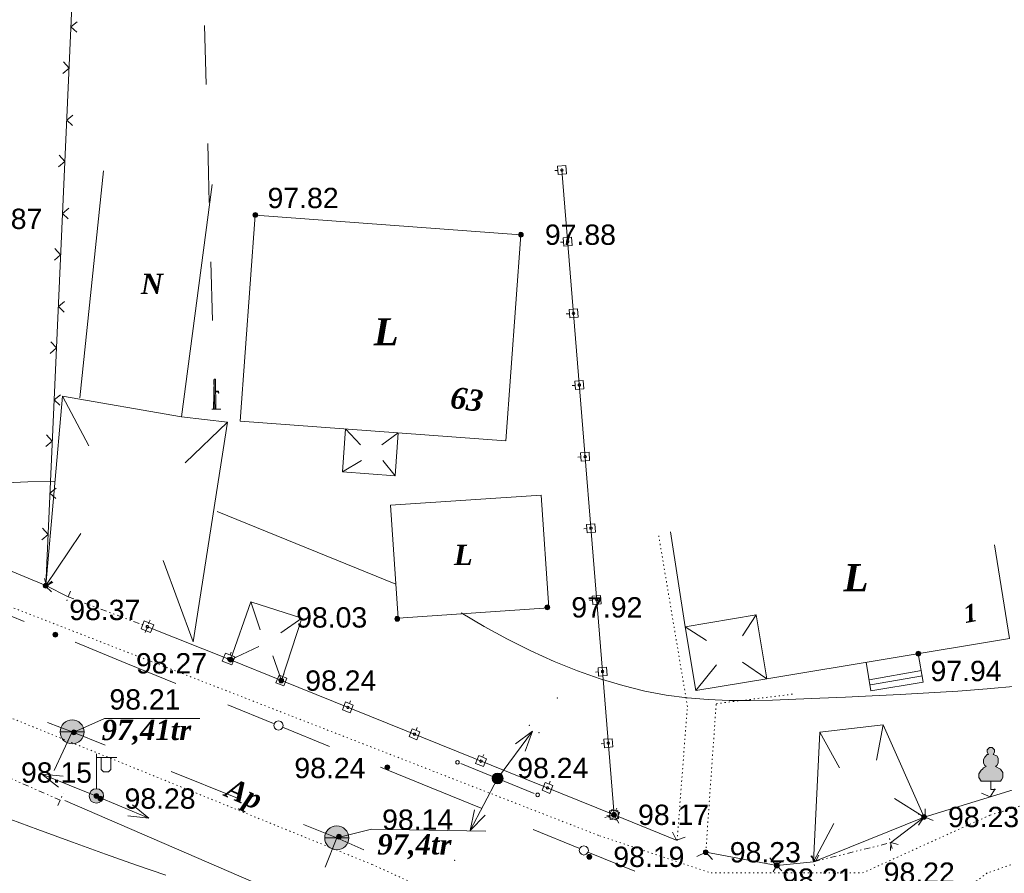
# Model space of a CAD drawing. Header units: millimetres. Extents: x 9396 to 25236, y 15106 to 31102.
# Tile 107 of 256: x 11071 to 11153, y 16097 to 16168. Entities that reach past the tile are written whole.
import ezdxf
from ezdxf.enums import TextEntityAlignment as Align

# ---------------------------------------------------------------- set-up
doc = ezdxf.new("R2010")
doc.units = ezdxf.units.MM
for name, pattern in [('DIVIDE', [1.25, 0.5, -0.25, 0, -0.25, 0, -0.25]), ('DOT', [0.25, 0, -0.25]), ('HIDDEN', [0.375, 0.25, -0.125])]:
    doc.linetypes.add(name, pattern=pattern)
for name, color, linetype, lineweight, true_color in [('1001010', 7, 'Continuous', 9, 0x000000), ('10010110', 7, 'Continuous', 20, 0xa25100), ('1060000', 7, 'Continuous', 9, 0x000000), ('1070000', 7, 'DOT', 9, 0x000000), ('2030003', 7, 'Continuous', 9, 0x000000), ('2030012', 7, 'Continuous', 9, 0x000000), ('21100200', 7, 'HIDDEN', 0, 0x800080), ('3000105', 7, 'DIVIDE', 9, 0x000000), ('3000113', 7, 'Continuous', 9, 0x000000), ('3000130', 7, 'Continuous', 9, 0x000000), ('3000260', 7, 'Continuous', 9, 0x000000), ('4000210', 7, 'Continuous', 9, 0x000000), ('5010210', 7, 'Continuous', 20, 0x008000), ('5010420', 7, 'Continuous', 9, 0x000000), ('5010530', 7, 'Continuous', 9, 0x000000), ('6011210', 1, 'Continuous', 9, 0xff0000), ('9010110', 7, 'Continuous', 9, 0x000000), ('9010120', 7, 'Continuous', 20, 0x000000)]:
    doc.layers.add(name, color=color, linetype=linetype, lineweight=lineweight, true_color=true_color)
doc.styles.add('10', font='timesbi.ttf', dxfattribs={"height": 0.001481})
doc.styles.add('12', font='timesbi.ttf', dxfattribs={"height": 0.001693})
doc.styles.add('3', font='timesbi.ttf', dxfattribs={"height": 0.001693})
doc.styles.add('9', font='timesbi.ttf', dxfattribs={"height": 0.001693})
doc.styles.add('F2', font='arial.ttf', dxfattribs={"height": 0.001693})

# ---------------------------------------------------------------- blocks, each defined once
blk = doc.blocks.new('SYMBOL21100200')
at = {"true_color": 0x800080}
h = blk.add_hatch(color=216, dxfattribs=at)
edge = h.paths.add_edge_path()
edge.add_arc((0, 0), 0.1, 0, 360)
at = {"color": 216, "linetype": 'Continuous', "lineweight": 0, "true_color": 0x800080}
blk.add_circle((0, 0), 0.1, dxfattribs=at)
blk = doc.blocks.new('SYMBOL4000210')
at = {"true_color": 0xffffff}
blk.add_hatch(color=7, dxfattribs=at).paths.add_polyline_path([(0.05, 1.75), (-0.05, 1.75), (-0.15, 1.65), (-0.15, 1.55), (-0.1, 1.45), (-0.15, 1.45), (-0.25, 1.35), (-0.3, 1.25), (-0.3, 1.1), (-0.25, 1), (-0.2, 0.95), (-0.3, 0.9), (-0.35, 0.85), (-0.4, 0.8), (-0.5, 0.65), (-0.5, 0.5), (-0.4, 0.35), (-0.3, 0.35), (-0.1, 0.35), (0, 0.35), (0.15, 0.35), (0.4, 0.35), (0.45, 0.4), (0.5, 0.5), (0.5, 0.7), (0.4, 0.85), (0.2, 0.95), (0.25, 1), (0.3, 1.1), (0.3, 1.3), (0.25, 1.4), (0.1, 1.45), (0.15, 1.55), (0.15, 1.65)])
at = {"color": 18, "linetype": 'Continuous', "lineweight": 0, "true_color": 0x000000, "flags": 128}
blk.add_lwpolyline([(0.05, 1.75), (-0.05, 1.75), (-0.15, 1.65), (-0.15, 1.55), (-0.1, 1.45), (-0.15, 1.45), (-0.25, 1.35), (-0.3, 1.25), (-0.3, 1.1), (-0.25, 1), (-0.2, 0.95), (-0.3, 0.9), (-0.35, 0.85), (-0.4, 0.8), (-0.5, 0.65), (-0.5, 0.5), (-0.4, 0.35), (-0.3, 0.35), (-0.1, 0.35), (0, 0.35), (0.15, 0.35), (0.4, 0.35), (0.45, 0.4), (0.5, 0.5), (0.5, 0.7), (0.4, 0.85), (0.2, 0.95), (0.25, 1), (0.3, 1.1), (0.3, 1.3), (0.25, 1.4), (0.1, 1.45), (0.15, 1.55), (0.15, 1.65), (0.05, 1.75)], close=True, dxfattribs=at)
blk.add_lwpolyline([(0, 0.35), (0, 0), (0.2, 0)], dxfattribs=at)
blk = doc.blocks.new('SYMBOL5010420')
at = {"true_color": 0xffffff}
h = blk.add_hatch(color=7, dxfattribs=at)
edge = h.paths.add_edge_path()
edge.add_arc((0, 0), 0.5, 0, 360)
at = {"color": 18, "linetype": 'Continuous', "lineweight": 9, "true_color": 0x000000, "flags": 128}
blk.add_lwpolyline([(-0.5, 0), (0.5, 0)], dxfattribs=at)
at = {"color": 18, "linetype": 'Continuous', "lineweight": 9, "true_color": 0x000000}
blk.add_circle((0, 0), 0.5, dxfattribs=at)
blk = doc.blocks.new('SYMBOL5010530')
at = {"true_color": 0x000000}
for points in [[(-0.05, 0), (-0.025, 1.25), (0.025, 1.25), (0.05, 0)], [(0.025, 0.75), (0.15, 0.75), (0.175, 0.675), (0.15, 0.675), (0.125, 0.725), (0.025, 0.725)]]:
    blk.add_hatch(color=18, dxfattribs=at).paths.add_polyline_path(points)
at = {"color": 18, "linetype": 'Continuous', "lineweight": 0, "true_color": 0x000000, "flags": 128}
for points in [[(-0.05, 0), (-0.025, 1.25), (0.025, 1.25), (0.05, 0), (-0.05, 0)], [(0.025, 0.75), (0.15, 0.75), (0.175, 0.675), (0.15, 0.675), (0.125, 0.725), (0.025, 0.725), (0.025, 0.75)]]:
    blk.add_lwpolyline(points, close=True, dxfattribs=at)
blk.add_lwpolyline([(-0.125, 0), (0.25, 0)], dxfattribs=at)
blk = doc.blocks.new('SYMBOL2030012')
at = {"true_color": 0xffffff}
h = blk.add_hatch(color=7, dxfattribs=at)
edge = h.paths.add_edge_path()
edge.add_arc((0, 0), 0.225, 0, 360)
at = {"true_color": 0x000000}
h = blk.add_hatch(color=18, dxfattribs=at)
edge = h.paths.add_edge_path()
edge.add_arc((0, 0), 0.05, 0, 360)
at = {"color": 18, "linetype": 'Continuous', "lineweight": 0, "true_color": 0x000000}
for radius in [0.225, 0.05]:
    blk.add_circle((0, 0), radius, dxfattribs=at)
blk = doc.blocks.new('SYMBOL2030003')
at = {"true_color": 0xffffff}
h = blk.add_hatch(color=7, dxfattribs=at)
edge = h.paths.add_edge_path()
edge.add_arc((0, 0), 0.3, 0, 360)
at = {"true_color": 0x000000}
h = blk.add_hatch(color=18, dxfattribs=at)
edge = h.paths.add_edge_path()
edge.add_arc((0, 0), 0.1, 0, 360)
at = {"color": 18, "linetype": 'Continuous', "lineweight": 0, "true_color": 0x000000, "flags": 128}
for points in [[(0, 0.3), (0, 1.75)], [(0, 1.6), (0.85, 1.6)], [(0.2, 1.6), (0.2, 1.1), (0.3, 1), (0.5, 1), (0.6, 1.1), (0.6, 1.6)]]:
    blk.add_lwpolyline(points, dxfattribs=at)
at = {"color": 18, "linetype": 'Continuous', "lineweight": 0, "true_color": 0x000000}
for radius in [0.3, 0.1]:
    blk.add_circle((0, 0), radius, dxfattribs=at)

msp = doc.modelspace()

# ---------------------------------------------------------------- linework, layer by layer
at = {"layer": '1001010', "color": 253}
for p, q in [((11075.65, 16136.482), (11077.625, 16155.364)), ((11084.1, 16134.885), (11086.66, 16154.235)), ((11072.802, 16120.825), (11074.195, 16136.607)), ((11074.195, 16136.607), (11084.1, 16134.885)), ((11074.195, 16136.607), (11076.401, 16132.461)), ((11087.94, 16134.433), (11084.1, 16134.885)), ((11087.94, 16134.433), (11084.401, 16131.045)), ((11085.079, 16116.137), (11087.94, 16134.433)), ((11088.994, 16134.528), (11111.119, 16132.898)), ((11097.77, 16133.881), (11099.015, 16132.554)), ((11102.158, 16133.558), (11100.79, 16132.554)), ((11097.505, 16130.291), (11099.109, 16131.246)), ((11101.893, 16129.968), (11100.884, 16131.246)), ((11114.061, 16128.365, 66.123), (11114.695, 16118.975, 66.123)), ((11072.802, 16120.825), (11075.715, 16125.165)), ((11153.072, 16116.425), (11151.819, 16124.229)), ((11085.079, 16116.137), (11082.594, 16122.913)), ((11074.678, 16119.889), (11072.802, 16120.825)), ((11089.877, 16119.466), (11090.665, 16117.138)), ((11089.877, 16119.466), (11094.136, 16118.11)), ((11094.136, 16118.11), (11092.384, 16116.888)), ((11131.987, 16118.391), (11130.85, 16116.641)), ((11126.068, 16117.406), (11127.839, 16116.25)), ((11088.197, 16114.651), (11090.558, 16115.742)), ((11092.425, 16112.919), (11091.704, 16114.99)), ((11126.955, 16112.079), (11128.664, 16114.229)), ((11132.873, 16113.064), (11130.85, 16114.456)), ((11141.386, 16112.971), (11145.757, 16113.755)), ((11141.51, 16112.559), (11145.84, 16113.301)), ((11142.563, 16109.231), (11141.991, 16106.301)), ((11137.277, 16108.614), (11138.908, 16105.647)), ((11145.962, 16101.55), (11143.5, 16103.097)), ((11136.753, 16097.831), (11145.962, 16101.55)), ((11136.753, 16097.831), (11138.457, 16101.014))]:
    msp.add_line(p, q, dxfattribs=at)
for points in [[(11111.119, 16132.898, 0), (11112.383, 16150.052, 0), (11090.258, 16151.682, 0), (11088.994, 16134.528, 0)], [(11097.77, 16133.881, 0), (11097.505, 16130.291, 0), (11101.893, 16129.968, 0), (11102.158, 16133.558, 0)], [(11114.695, 16118.975, 66.123), (11102.143, 16118.127, 66.123), (11101.508, 16127.517, 66.123), (11114.061, 16128.365, 66.123)], [(11153.072, 16116.425, 0), (11132.873, 16113.064, 0), (11131.987, 16118.391, 0), (11126.068, 16117.406, 0), (11124.85, 16125.312, 0)], [(11094.136, 16118.11, 0), (11092.425, 16112.919, 0), (11088.197, 16114.651, 0), (11089.877, 16119.466, 0)], [(11126.068, 16117.406, 0), (11126.955, 16112.079, 0), (11132.873, 16113.064, 0)], [(11145.477, 16115.161, 0), (11145.871, 16112.794, 0), (11141.531, 16112.071, 0), (11141.137, 16114.439, 0)], [(11145.962, 16101.55, 0), (11142.563, 16109.231, 0), (11137.277, 16108.614, 0), (11136.753, 16097.831, 0)]]:
    msp.add_polyline3d(points, dxfattribs=at)
at = {"layer": '10010110'}
msp.add_line((11101.952, 16120.95, 70.025), (11087.072, 16126.988), dxfattribs=at)
for points in [[(11073.569, 16129.515, 17.451), (11071.298, 16129.463, 38.369), (11069.48, 16129.396, 53.096), (11067.925, 16129.288, 61.428), (11066.446, 16129.11, 63.16), (11064.855, 16128.834, 58.087), (11062.964, 16128.432, 46.006), (11060.586, 16127.877, 26.712), (11057.531, 16127.141, 0)], [(11153.683, 16112.456, 30.611), (11151.225, 16112.233, 28.265), (11148.774, 16112.045, 25.308), (11146.348, 16111.888, 22.012), (11143.966, 16111.755, 18.647), (11141.649, 16111.642, 15.487), (11139.414, 16111.543, 12.801), (11137.282, 16111.451, 10.862), (11135.265, 16111.365, 9.91), (11133.347, 16111.297, 10.057), (11131.507, 16111.259, 11.383), (11129.722, 16111.267, 13.969), (11127.971, 16111.336, 17.895), (11126.231, 16111.479, 23.243), (11124.481, 16111.711, 30.093), (11122.698, 16112.047, 38.525), (11120.866, 16112.497, 48.631), (11118.99, 16113.06, 60.55), (11117.081, 16113.733, 74.432), (11115.148, 16114.51, 90.428), (11113.203, 16115.387, 108.686), (11111.257, 16116.359, 129.358), (11109.318, 16117.422, 152.593), (11107.4, 16118.571, 178.541)], [(11082.806, 16096.704, 17.676), (11080.365, 16097.554, 12.133), (11077.771, 16098.467, 8.613), (11075.029, 16099.448, 6.91), (11072.15, 16100.499, 6.82), (11069.141, 16101.624, 8.14)]]:
    msp.add_polyline3d(points, dxfattribs=at)
at = {"layer": '1060000', "color": 253}
for points in [[(11075.146, 16108.607, 193.804), (11077.702, 16109.757, 108.941), (11085.643, 16109.757, 36.23)], [(11097.037, 16099.815, 0), (11099.936, 16100.546, 0), (11109.464, 16100.387, 0)]]:
    msp.add_polyline3d(points, dxfattribs=at)
at = {"layer": '1070000', "color": 253}
msp.add_line((11031.982, 16133.797), (11118.946, 16099.981), dxfattribs=at)
for points in [[(11125.386, 16099.603, 0), (11126.252, 16110.744, 0), (11123.86, 16124.971, 0)], [(11151.463, 16101.712, 0), (11220.411, 16122.832, 0), (11221.069, 16119.982, 0), (11220.351, 16118.127, 0), (11200.676, 16112.088, 0), (11174.363, 16104.852, 0), (11151.216, 16096.89, 0)], [(11045.971, 16118.68, 0), (11066.174, 16111.322, 0), (11099.971, 16097.603, 0), (11164.883, 16068.086, 0)], [(11127.779, 16098.623, 0), (11128.644, 16110.992, 0), (11135.242, 16111.817, 0)], [(11118.946, 16099.981, 0), (11128.219, 16096.89, 0), (11140.83, 16096.89, 0), (11151.463, 16101.712, 0)], [(11151.216, 16096.89, 0), (11145.405, 16092.563, 0), (11145.157, 16088.359, 0), (11186.205, 16071.915, 0), (11212.4, 16061.031, 0)]]:
    msp.add_polyline3d(points, dxfattribs=at)
at = {"layer": '3000105', "color": 253}
for p, q in [((11074.854, 16120.356), (11074.466, 16119.327)), ((11074.678, 16119.889), (11081.269, 16117.402)), ((11081.093, 16116.934), (11081.481, 16117.964)), ((11074.011, 16102.959), (11068.738, 16105.257)), ((11073.812, 16102.5), (11074.251, 16103.509)), ((11143.29, 16098.928), (11143.026, 16099.996)), ((11136.753, 16097.831), (11143.17, 16099.413)), ((11136.634, 16098.317), (11136.897, 16097.249))]:
    msp.add_line(p, q, dxfattribs=at)
at = {"layer": '3000113', "color": 253}
msp.add_line((11093.473, 16094.687), (11074.398, 16102.917, 190.714), dxfattribs=at)
at = {"layer": '3000130', "color": 253}
for p, q in [((11115.201, 16155.397), (11115.451, 16155.417)), ((11120.142, 16101.735), (11115.798, 16155.44)), ((11115.681, 16149.427), (11115.931, 16149.447)), ((11116.161, 16143.457), (11116.411, 16143.477)), ((11116.651, 16137.487), (11116.901, 16137.507)), ((11117.131, 16131.527), (11117.381, 16131.547)), ((11117.611, 16125.557), (11117.861, 16125.577)), ((11118.091, 16119.587), (11118.341, 16119.607)), ((11081.491, 16117.957), (11081.401, 16117.727)), ((11081.269, 16117.402), (11088.197, 16114.651)), ((11088.251, 16115.277), (11088.161, 16115.047)), ((11092.425, 16112.919), (11120.142, 16101.735)), ((11092.651, 16113.477), (11092.551, 16113.247)), ((11118.581, 16113.617), (11118.831, 16113.637)), ((11098.191, 16111.237), (11098.101, 16111.007)), ((11103.741, 16108.997), (11103.641, 16108.767)), ((11119.061, 16107.657), (11119.311, 16107.677)), ((11109.281, 16106.767), (11109.191, 16106.537)), ((11114.821, 16104.527), (11114.731, 16104.297)), ((11120.371, 16102.287), (11120.271, 16102.057)), ((11119.541, 16101.687), (11119.791, 16101.707))]:
    msp.add_line(p, q, dxfattribs=at)
for points in [[(11116.171, 16155.117, 0), (11116.121, 16155.817, 0), (11115.421, 16155.757, 0), (11115.481, 16155.067, 0), (11116.171, 16155.117, 0)], [(11115.801, 16155.337, 0), (11115.851, 16155.357, 0), (11115.881, 16155.387, 0), (11115.901, 16155.437, 0), (11115.881, 16155.487, 0), (11115.851, 16155.527, 0), (11115.801, 16155.537, 0), (11115.751, 16155.527, 0), (11115.711, 16155.487, 0), (11115.701, 16155.437, 0), (11115.711, 16155.387, 0), (11115.751, 16155.357, 0), (11115.801, 16155.337, 0)], [(11116.661, 16149.157, 0), (11116.601, 16149.847, 0), (11115.901, 16149.797, 0), (11115.961, 16149.097, 0), (11116.661, 16149.157, 0)], [(11116.281, 16149.377, 0), (11116.331, 16149.387, 0), (11116.371, 16149.427, 0), (11116.381, 16149.477, 0), (11116.371, 16149.527, 0), (11116.331, 16149.557, 0), (11116.281, 16149.577, 0), (11116.231, 16149.557, 0), (11116.191, 16149.527, 0), (11116.181, 16149.477, 0), (11116.191, 16149.427, 0), (11116.231, 16149.387, 0), (11116.281, 16149.377, 0)], [(11117.141, 16143.187, 0), (11117.081, 16143.877, 0), (11116.391, 16143.827, 0), (11116.441, 16143.127, 0), (11117.141, 16143.187, 0)], [(11116.761, 16143.407, 0), (11116.811, 16143.417, 0), (11116.851, 16143.457, 0), (11116.861, 16143.507, 0), (11116.851, 16143.557, 0), (11116.811, 16143.597, 0), (11116.761, 16143.607, 0), (11116.711, 16143.597, 0), (11116.681, 16143.557, 0), (11116.661, 16143.507, 0), (11116.681, 16143.457, 0), (11116.711, 16143.417, 0), (11116.761, 16143.407, 0)], [(11117.621, 16137.217, 0), (11117.571, 16137.917, 0), (11116.871, 16137.857, 0), (11116.921, 16137.167, 0), (11117.621, 16137.217, 0)], [(11117.241, 16137.437, 0), (11117.291, 16137.447, 0), (11117.331, 16137.487, 0), (11117.341, 16137.537, 0), (11117.331, 16137.587, 0), (11117.291, 16137.627, 0), (11117.241, 16137.637, 0), (11117.201, 16137.627, 0), (11117.161, 16137.587, 0), (11117.151, 16137.537, 0), (11117.161, 16137.487, 0), (11117.201, 16137.447, 0), (11117.241, 16137.437, 0)], [(11118.101, 16131.247, 0), (11118.051, 16131.947, 0), (11117.351, 16131.887, 0), (11117.411, 16131.197, 0), (11118.101, 16131.247, 0)], [(11117.731, 16131.467, 0), (11117.781, 16131.487, 0), (11117.811, 16131.517, 0), (11117.831, 16131.567, 0), (11117.811, 16131.617, 0), (11117.781, 16131.657, 0), (11117.731, 16131.667, 0), (11117.681, 16131.657, 0), (11117.641, 16131.617, 0), (11117.631, 16131.567, 0), (11117.641, 16131.517, 0), (11117.681, 16131.487, 0), (11117.731, 16131.467, 0)], [(11118.591, 16125.287, 0), (11118.531, 16125.977, 0), (11117.831, 16125.927, 0), (11117.891, 16125.227, 0), (11118.591, 16125.287, 0)], [(11118.211, 16125.507, 0), (11118.261, 16125.517, 0), (11118.301, 16125.557, 0), (11118.311, 16125.607, 0), (11118.301, 16125.657, 0), (11118.261, 16125.687, 0), (11118.211, 16125.707, 0), (11118.161, 16125.687, 0), (11118.121, 16125.657, 0), (11118.111, 16125.607, 0), (11118.121, 16125.557, 0), (11118.161, 16125.517, 0), (11118.211, 16125.507, 0)], [(11119.071, 16119.317, 0), (11119.011, 16120.017, 0), (11118.321, 16119.957, 0), (11118.371, 16119.257, 0), (11119.071, 16119.317, 0)], [(11118.691, 16119.537, 0), (11118.741, 16119.547, 0), (11118.781, 16119.587, 0), (11118.791, 16119.637, 0), (11118.781, 16119.687, 0), (11118.741, 16119.727, 0), (11118.691, 16119.737, 0), (11118.641, 16119.727, 0), (11118.611, 16119.687, 0), (11118.591, 16119.637, 0), (11118.611, 16119.587, 0), (11118.641, 16119.547, 0), (11118.691, 16119.537, 0)], [(11080.741, 16117.237, 0), (11081.531, 16116.917, 0), (11081.791, 16117.567, 0), (11081.001, 16117.887, 0), (11080.741, 16117.237, 0)], [(11081.271, 16117.287, 0), (11081.321, 16117.307, 0), (11081.361, 16117.347, 0), (11081.381, 16117.407, 0), (11081.361, 16117.457, 0), (11081.321, 16117.497, 0), (11081.271, 16117.517, 0), (11081.211, 16117.497, 0), (11081.171, 16117.457, 0), (11081.161, 16117.407, 0), (11081.171, 16117.347, 0), (11081.211, 16117.307, 0), (11081.271, 16117.287, 0)], [(11087.501, 16114.547, 0), (11088.291, 16114.237, 0), (11088.551, 16114.887, 0), (11087.761, 16115.197, 0), (11087.501, 16114.547, 0)], [(11088.031, 16114.607, 0), (11088.081, 16114.627, 0), (11088.121, 16114.667, 0), (11088.141, 16114.717, 0), (11088.121, 16114.777, 0), (11088.081, 16114.817, 0), (11088.031, 16114.827, 0), (11087.971, 16114.817, 0), (11087.931, 16114.777, 0), (11087.921, 16114.717, 0), (11087.931, 16114.667, 0), (11087.971, 16114.627, 0), (11088.031, 16114.607, 0)], [(11119.551, 16113.347, 0), (11119.501, 16114.047, 0), (11118.801, 16113.987, 0), (11118.851, 16113.297, 0), (11119.551, 16113.347, 0)], [(11119.181, 16113.567, 0), (11119.231, 16113.587, 0), (11119.261, 16113.617, 0), (11119.281, 16113.667, 0), (11119.261, 16113.717, 0), (11119.231, 16113.757, 0), (11119.181, 16113.767, 0), (11119.131, 16113.757, 0), (11119.091, 16113.717, 0), (11119.081, 16113.667, 0), (11119.091, 16113.617, 0), (11119.131, 16113.587, 0), (11119.181, 16113.567, 0)], [(11091.971, 16112.727, 0), (11092.621, 16112.467, 0), (11092.881, 16113.117, 0), (11092.231, 16113.377, 0), (11091.971, 16112.727, 0)], [(11092.421, 16112.817, 0), (11092.471, 16112.837, 0), (11092.511, 16112.867, 0), (11092.521, 16112.917, 0), (11092.511, 16112.967, 0), (11092.471, 16113.007, 0), (11092.421, 16113.017, 0), (11092.371, 16113.007, 0), (11092.341, 16112.967, 0), (11092.321, 16112.917, 0), (11092.341, 16112.867, 0), (11092.371, 16112.837, 0), (11092.421, 16112.817, 0)], [(11097.511, 16110.487, 0), (11098.161, 16110.227, 0), (11098.421, 16110.877, 0), (11097.771, 16111.137, 0), (11097.511, 16110.487, 0)], [(11097.971, 16110.587, 0), (11098.021, 16110.597, 0), (11098.051, 16110.637, 0), (11098.071, 16110.687, 0), (11098.051, 16110.737, 0), (11098.021, 16110.767, 0), (11097.971, 16110.777, 0), (11097.921, 16110.767, 0), (11097.881, 16110.737, 0), (11097.871, 16110.687, 0), (11097.881, 16110.637, 0), (11097.921, 16110.597, 0), (11097.971, 16110.587, 0)], [(11103.061, 16108.247, 0), (11103.701, 16107.987, 0), (11103.971, 16108.637, 0), (11103.321, 16108.897, 0), (11103.061, 16108.247, 0)], [(11103.511, 16108.347, 0), (11103.561, 16108.357, 0), (11103.601, 16108.397, 0), (11103.611, 16108.447, 0), (11103.601, 16108.497, 0), (11103.561, 16108.527, 0), (11103.511, 16108.547, 0), (11103.461, 16108.527, 0), (11103.421, 16108.497, 0), (11103.411, 16108.447, 0), (11103.421, 16108.397, 0), (11103.461, 16108.357, 0), (11103.511, 16108.347, 0)], [(11120.041, 16107.387, 0), (11119.981, 16108.077, 0), (11119.281, 16108.027, 0), (11119.341, 16107.327, 0), (11120.041, 16107.387, 0)], [(11119.661, 16107.607, 0), (11119.711, 16107.617, 0), (11119.741, 16107.657, 0), (11119.761, 16107.707, 0), (11119.741, 16107.757, 0), (11119.711, 16107.787, 0), (11119.661, 16107.807, 0), (11119.611, 16107.787, 0), (11119.571, 16107.757, 0), (11119.561, 16107.707, 0), (11119.571, 16107.657, 0), (11119.611, 16107.617, 0), (11119.661, 16107.607, 0)], [(11108.601, 16106.017, 0), (11109.251, 16105.757, 0), (11109.511, 16106.407, 0), (11108.861, 16106.667, 0), (11108.601, 16106.017, 0)], [(11109.051, 16106.107, 0), (11109.101, 16106.127, 0), (11109.141, 16106.157, 0), (11109.151, 16106.207, 0), (11109.141, 16106.257, 0), (11109.101, 16106.297, 0), (11109.051, 16106.307, 0), (11109.001, 16106.297, 0), (11108.971, 16106.257, 0), (11108.951, 16106.207, 0), (11108.971, 16106.157, 0), (11109.001, 16106.127, 0), (11109.051, 16106.107, 0)], [(11114.141, 16103.777, 0), (11114.791, 16103.517, 0), (11115.051, 16104.167, 0), (11114.411, 16104.427, 0), (11114.141, 16103.777, 0)], [(11114.601, 16103.877, 0), (11114.651, 16103.887, 0), (11114.681, 16103.917, 0), (11114.701, 16103.967, 0), (11114.681, 16104.017, 0), (11114.651, 16104.057, 0), (11114.601, 16104.067, 0), (11114.551, 16104.057, 0), (11114.511, 16104.017, 0), (11114.501, 16103.967, 0), (11114.511, 16103.917, 0), (11114.551, 16103.887, 0), (11114.601, 16103.877, 0)], [(11119.691, 16101.537, 0), (11120.331, 16101.277, 0), (11120.601, 16101.927, 0), (11119.951, 16102.187, 0), (11119.691, 16101.537, 0)], [(11120.521, 16101.417, 0), (11120.461, 16102.107, 0), (11119.761, 16102.057, 0), (11119.821, 16101.357, 0), (11120.521, 16101.417, 0)], [(11120.141, 16101.637, 0), (11120.191, 16101.647, 0), (11120.231, 16101.687, 0), (11120.241, 16101.737, 0), (11120.231, 16101.787, 0), (11120.191, 16101.817, 0), (11120.141, 16101.837, 0), (11120.091, 16101.817, 0), (11120.061, 16101.787, 0), (11120.041, 16101.737, 0), (11120.061, 16101.687, 0), (11120.091, 16101.647, 0), (11120.141, 16101.637, 0)], [(11120.141, 16101.637, 0), (11120.191, 16101.647, 0), (11120.231, 16101.687, 0), (11120.241, 16101.737, 0), (11120.231, 16101.787, 0), (11120.191, 16101.817, 0), (11120.141, 16101.837, 0), (11120.091, 16101.817, 0), (11120.051, 16101.787, 0), (11120.041, 16101.737, 0), (11120.051, 16101.687, 0), (11120.091, 16101.647, 0), (11120.141, 16101.637, 0)]]:
    msp.add_polyline3d(points, close=True, dxfattribs=at)
at = {"layer": '3000260', "color": 253}
for p, q in [((11075.795, 16187.24), (11072.802, 16120.825)), ((11057.176, 16127.288), (11072.802, 16120.825)), ((11145.962, 16101.55), (11161.316, 16106.274)), ((11120.142, 16101.735), (11125.386, 16099.603)), ((11143.17, 16099.413), (11145.962, 16101.55)), ((11127.779, 16098.623), (11133.69, 16097.526)), ((11133.69, 16097.526), (11136.753, 16097.831))]:
    msp.add_line(p, q, dxfattribs=at)
for points in [[(11075.421, 16167.797, 0), (11074.901, 16167.377, 0), (11075.381, 16166.927, 0)], [(11074.271, 16164.447, 0), (11074.741, 16163.927, 0), (11074.221, 16163.477, 0)], [(11075.071, 16160.027, 0), (11074.551, 16159.607, 0), (11075.031, 16159.157, 0)], [(11073.921, 16156.677, 0), (11074.391, 16156.157, 0), (11073.871, 16155.707, 0)], [(11074.721, 16152.267, 0), (11074.201, 16151.837, 0), (11074.681, 16151.387, 0)], [(11073.571, 16148.907, 0), (11074.041, 16148.387, 0), (11073.521, 16147.937, 0)], [(11074.371, 16144.497, 0), (11073.851, 16144.067, 0), (11074.331, 16143.617, 0)], [(11073.221, 16141.137, 0), (11073.691, 16140.627, 0), (11073.171, 16140.167, 0)], [(11074.021, 16136.727, 0), (11073.501, 16136.307, 0), (11073.981, 16135.857, 0)], [(11072.871, 16133.377, 0), (11073.341, 16132.857, 0), (11072.821, 16132.407, 0)], [(11073.671, 16128.957, 0), (11073.151, 16128.537, 0), (11073.631, 16128.087, 0)], [(11072.521, 16125.607, 0), (11072.991, 16125.087, 0), (11072.471, 16124.637, 0)], [(11072.701, 16121.407, 0), (11072.861, 16120.807, 0), (11073.391, 16121.127, 0)], [(11073.321, 16121.187, 0), (11072.801, 16120.767, 0), (11073.281, 16120.317, 0)], [(11150.751, 16103.547, 0), (11151.471, 16103.247, 0), (11151.871, 16103.887, 0)], [(11145.461, 16101.797, 0), (11146.061, 16101.627, 0), (11146.051, 16102.247, 0)], [(11119.371, 16101.507, 0), (11120.151, 16101.727, 0), (11120.541, 16101.037, 0)], [(11145.491, 16100.887, 0), (11145.971, 16101.557, 0), (11146.731, 16101.267, 0)], [(11125.001, 16100.297, 0), (11125.351, 16099.617, 0), (11126.051, 16099.877, 0)], [(11143.151, 16098.767, 0), (11143.181, 16099.417, 0), (11143.801, 16099.267, 0)], [(11127.031, 16098.257, 0), (11127.791, 16098.617, 0), (11128.341, 16098.007, 0)], [(11133.111, 16098.147, 0), (11133.621, 16097.537, 0), (11134.291, 16097.927, 0)], [(11136.531, 16098.317, 0), (11136.921, 16097.847, 0), (11137.181, 16098.377, 0)], [(11133.381, 16096.997, 0), (11133.701, 16097.527, 0), (11134.101, 16097.067, 0)]]:
    msp.add_polyline3d(points, dxfattribs=at)
at = {"layer": '5010210'}
for p, q in [((11086.031, 16167.477), (11086.161, 16162.557)), ((11086.351, 16155.187), (11086.291, 16157.647)), ((11086.421, 16152.727), (11086.351, 16155.187)), ((11086.551, 16147.807), (11086.681, 16142.897)), ((11086.881, 16135.517), (11086.811, 16137.977)), ((11075.001, 16108.647), (11072.941, 16109.427)), ((11073.501, 16105.417), (11075.001, 16108.647)), ((11077.751, 16107.547), (11075.001, 16108.647)), ((11083.261, 16105.337), (11088.771, 16103.127)), ((11097.041, 16099.817), (11094.281, 16100.917)), ((11096.081, 16097.367), (11097.041, 16099.817)), ((11099.301, 16098.827), (11097.041, 16099.817))]:
    msp.add_line(p, q, dxfattribs=at)
at = {"layer": '6011210'}
for p, q in [((11110.438, 16104.767), (11113.357, 16108.703)), ((11077.022, 16103.289), (11072.479, 16105.127)), ((11110.438, 16104.767), (11108.166, 16100.426)), ((11076.878, 16103.347), (11081.396, 16101.452))]:
    msp.add_line(p, q, dxfattribs=at)
for points in [[(11111.942, 16107.635, 0), (11113.357, 16108.703, 0), (11113.357, 16108.703, 0), (11112.746, 16107.04, 0)], [(11073.868, 16104.026, 0), (11072.479, 16105.127, 0), (11072.479, 16105.127, 0), (11074.243, 16104.953, 0)], [(11080.022, 16102.571, 0), (11081.396, 16101.452, 0), (11081.396, 16101.452, 0), (11079.635, 16101.649, 0)], [(11109.398, 16101.7, 0), (11108.166, 16100.426, 0), (11108.166, 16100.426, 0), (11108.512, 16102.164, 0)]]:
    msp.add_polyline3d(points, dxfattribs=at)
for p in [(11115.4, 16111.46), (11113.093, 16109.187), (11113.896, 16108.592), (11106.865, 16097.939)]:
    msp.add_point(p, dxfattribs=at)
at = {"layer": '9010110', "color": 253}
for q in [(11107.377, 16105.998), (11113.49, 16103.511)]:
    msp.add_line((11110.438, 16104.767), q, dxfattribs=at)
for points in [[(11107.248, 16106.11, 0), (11107.228, 16106.185, 0), (11107.173, 16106.24, 0), (11107.098, 16106.26, 0), (11107.023, 16106.24, 0), (11106.968, 16106.185, 0), (11106.948, 16106.11, 0), (11106.968, 16106.035, 0), (11107.023, 16105.98, 0), (11107.098, 16105.96, 0), (11107.173, 16105.98, 0), (11107.228, 16106.035, 0), (11107.248, 16106.11, 0)], [(11113.917, 16103.397, 0), (11113.897, 16103.472, 0), (11113.842, 16103.527, 0), (11113.767, 16103.547, 0), (11113.692, 16103.527, 0), (11113.637, 16103.472, 0), (11113.617, 16103.397, 0), (11113.637, 16103.322, 0), (11113.692, 16103.267, 0), (11113.767, 16103.247, 0), (11113.842, 16103.267, 0), (11113.897, 16103.322, 0), (11113.917, 16103.397, 0)]]:
    msp.add_polyline3d(points, close=True, dxfattribs=at)
at = {"layer": '9010120', "color": 253}
for p, q in [((11071.001, 16117.837), (11067.101, 16119.437)), ((11075.241, 16116.107), (11079.481, 16114.377)), ((11079.481, 16114.377), (11083.631, 16112.677)), ((11091.771, 16109.347), (11087.961, 16110.907)), ((11096.431, 16107.437), (11092.531, 16109.037)), ((11100.671, 16105.707), (11104.911, 16103.977)), ((11104.911, 16103.977), (11109.061, 16102.277)), ((11117.201, 16098.947), (11113.391, 16100.507)), ((11121.861, 16097.037), (11117.961, 16098.637))]:
    msp.add_line(p, q, dxfattribs=at)
for points in [[(11092.191, 16108.787, 0), (11092.391, 16108.847, 0), (11092.531, 16108.987, 0), (11092.581, 16109.177, 0), (11092.531, 16109.367, 0), (11092.391, 16109.507, 0), (11092.191, 16109.557, 0), (11092.001, 16109.507, 0), (11091.861, 16109.367, 0), (11091.811, 16109.177, 0), (11091.861, 16108.987, 0), (11092.001, 16108.847, 0), (11092.191, 16108.787, 0)], [(11117.631, 16098.387, 0), (11117.821, 16098.447, 0), (11117.961, 16098.587, 0), (11118.011, 16098.777, 0), (11117.961, 16098.967, 0), (11117.821, 16099.107, 0), (11117.631, 16099.157, 0), (11117.431, 16099.107, 0), (11117.291, 16098.967, 0), (11117.241, 16098.777, 0), (11117.291, 16098.587, 0), (11117.431, 16098.447, 0), (11117.631, 16098.387, 0)]]:
    msp.add_polyline3d(points, close=True, dxfattribs=at)

# ---------------------------------------------------------------- block references
at = {"layer": '2030003', "color": 253, "xscale": 2, "yscale": 2, "zscale": 2}
msp.add_blockref('SYMBOL2030003', (11077.021, 16103.306, 196.42), dxfattribs=at)
at = {"layer": '2030012', "color": 253, "xscale": 2, "yscale": 2, "zscale": 2}
msp.add_blockref('SYMBOL2030012', (11110.438, 16104.767), dxfattribs=at)
at = {"layer": '21100200', "xscale": 2, "yscale": 2, "zscale": 2}
for p in [(11090.258, 16151.697, 195.64), (11112.378, 16150.057, 195.76), (11072.798, 16120.817, 196.52), (11114.578, 16119.017, 195.84), (11102.078, 16118.057, 196.06), (11073.601, 16116.742, 196.734), (11145.478, 16115.157, 195.88), (11088.198, 16114.657, 196.54), (11092.418, 16112.917, 196.48), (11075.146, 16108.607, 196.416), (11101.251, 16105.694, 196.472), (11110.438, 16104.757, 196.48), (11077.365, 16103.09, 196.563), (11120.138, 16101.737, 196.34), (11145.958, 16101.557, 196.46), (11097.218, 16099.913, 196.278), (11118.078, 16098.237, 196.38), (11127.778, 16098.617, 196.46), (11133.698, 16097.517, 196.42)]:
    msp.add_blockref('SYMBOL21100200', p, dxfattribs=at)
at = {"layer": '4000210', "color": 253, "xscale": 2, "yscale": 2, "zscale": 2}
msp.add_blockref('SYMBOL4000210', (11151.52, 16103.849), dxfattribs=at)
at = {"layer": '5010420', "color": 253, "xscale": 2, "yscale": 2, "zscale": 2}
for p in [(11074.998, 16108.646), (11097.037, 16099.815)]:
    msp.add_blockref('SYMBOL5010420', p, dxfattribs=at)
at = {"layer": '5010530', "color": 253, "xscale": 2, "yscale": 2, "zscale": 2}
msp.add_blockref('SYMBOL5010530', (11086.877, 16135.516), dxfattribs=at)

# ---------------------------------------------------------------- texts
at = {"layer": '1001010', "color": 253, "style": '9'}
for s, height, p in [('N', 1.693, (11080.72, 16145.96)), ('L', 2.249, (11100.117, 16141.973)), ('L', 1.693, (11106.802, 16123.386, 66.123)), ('L', 2.265, (11139.241, 16121.488))]:
    msp.add_text(s, height=height, dxfattribs=at).set_placement(p, align=Align.MIDDLE_LEFT)
at = {"layer": '1001010', "color": 1, "true_color": 0xff0000, "style": '10'}
for s, height, rotation, p in [('63', 1.784, 352.4, (11106.537, 16136.533)), ('1', 1.481, 10.7, (11149.261, 16118.428))]:
    msp.add_text(s, height=height, rotation=rotation, dxfattribs=at).set_placement(p, align=Align.MIDDLE_LEFT)
at = {"layer": '21100200', "color": 253, "style": 'F2'}
for s, p in [('97.82', (11091.278, 16153.117, 165.08)), ('97.87', (11066.598, 16151.377, 195.74)), ('97.88', (11114.378, 16150.057, 195.76)), ('98.37', (11074.761, 16118.802, 17.594)), ('97.92', (11116.578, 16119.017, 195.84)), ('98.03', (11093.658, 16118.177, 78.7)), ('98.27', (11080.318, 16114.357, 0.08)), ('97.94', (11146.498, 16113.717, 195.88)), ('98.24', (11094.418, 16112.917, 196.48)), ('98.21', (11078.106, 16111.347, 57.936)), ('98.24', (11093.511, 16105.634, 139.532)), ('98.24', (11112.078, 16105.637, 43.36)), ('98.15', (11070.738, 16105.257, 196.3)), ('98.28', (11079.365, 16103.09, 196.563)), ('98.17', (11122.138, 16101.737, 196.34)), ('98.23', (11147.958, 16101.557, 196.46)), ('98.14', (11100.818, 16101.333, 63.678)), ('98.19', (11120.078, 16098.237, 196.38)), ('98.23', (11129.778, 16098.617, 196.46)), ('98.21', (11134.158, 16096.417, 34.68)), ('98.22', (11142.598, 16096.917, 196.44))]:
    msp.add_text(s, height=1.693, dxfattribs=at).set_placement(p, align=Align.MIDDLE_LEFT)
at = {"layer": '5010210', "color": 253, "style": '3'}
msp.add_text('Ap', height=1.693, rotation=336.3, dxfattribs=at).set_placement((11087.961, 16104.092), align=Align.MIDDLE_LEFT)
at = {"layer": '5010420', "color": 253, "style": '12'}
for s, p in [('97,41tr', (11077.458, 16108.806, 80.02)), ('97,4tr', (11100.417, 16099.275, 9.28))]:
    msp.add_text(s, height=1.693, dxfattribs=at).set_placement(p, align=Align.MIDDLE_LEFT)

doc.saveas('drawing.dxf')
